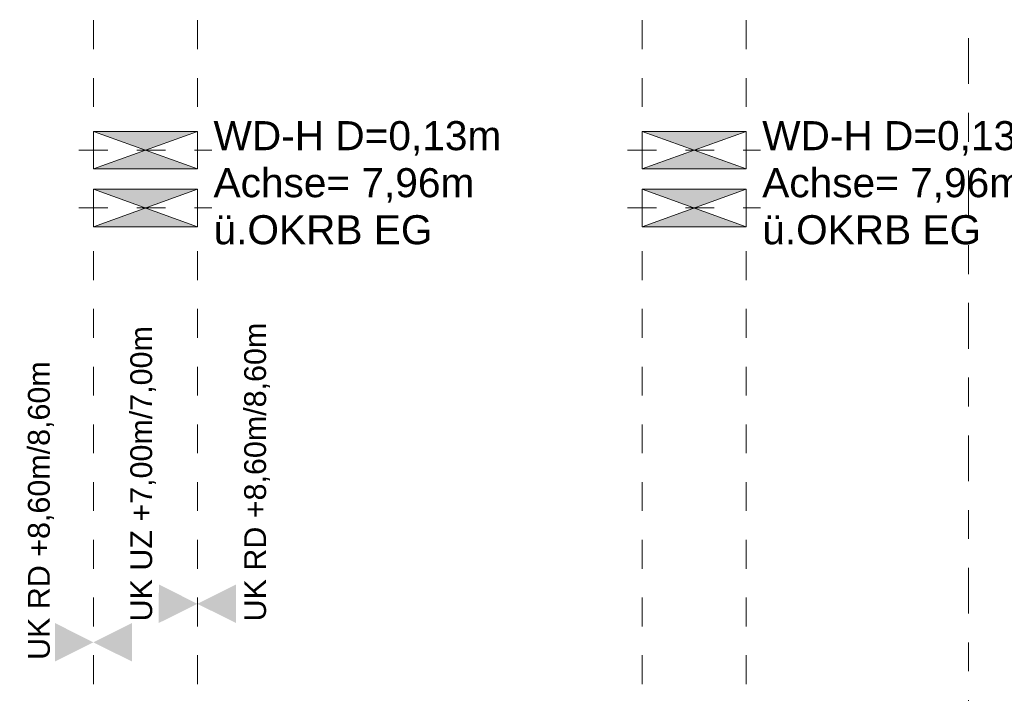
# Model space of a CAD drawing. Header units: metres. Extents: x -180 to 4, y -49 to 6.
# Tile 145 of 256: x -155.91 to -152.5, y -17.28 to -14.94. Entities that reach past the tile are written whole.
import ezdxf

# ---------------------------------------------------------------- set-up
doc = ezdxf.new("R2010")
doc.units = ezdxf.units.M
doc.header["$LTSCALE"] = 0.05
doc.header["$PDMODE"] = 1
doc.header["$PDSIZE"] = -2
for name, pattern in [('Dash Style-1', [1.999894, 0.999947, -0.999947]), ('Linienart-20', [2.116531, 1.058062, -1.058469]), ('Linienart-34', [4.233, 2.116, -2.117]), ('Linienart-53', [5.291531, 3.175, -1.058062, 0.352704, -0.705764])]:
    doc.linetypes.add(name, pattern=pattern)
for name, color, linetype, lineweight, true_color in [('30 -34 Innenwände- 11 Durchbruch', 4, 'Continuous', 9, 0x00ffff), ('30 -35 Decken- 1 Konstruktion-Träger- Stahlbeton', 7, 'Continuous', 13, 0x33aa00), ('70 -73 Bauteildarst.- 3 verdeckt 0.35', 4, 'Linienart-34', 35, 0x00ffff), ('70 -76 Bemaßung- 2 Allgemein', 7, 'Continuous', 5, 0x6666cc), ('CW-Unsichtbar', 7, 'Continuous', 9, 0x599559)]:
    doc.layers.add(name, color=color, linetype=linetype, lineweight=lineweight, true_color=true_color)
doc.layers.add('70 -71 Achsen- 1 Gebäudeachsen', color=7, linetype='Linienart-53', lineweight=18)
doc.layers.add('Keine', color=7, linetype='Continuous', lineweight=9)
doc.styles.add('Arial', font='arial.ttf')

# ---------------------------------------------------------------- blocks, each defined once
blk = doc.blocks.new('Gruppe-12221')
at = {"layer": '30 -35 Decken- 1 Konstruktion-Träger- Stahlbeton', "color": 7, "linetype": 'Linienart-20', "lineweight": 13, "transparency": 33554687}
for p, q in [((-155.651, -39.247), (-155.651, -11.897)), ((-155.291, -39.247), (-155.291, -11.897))]:
    blk.add_line(p, q, dxfattribs=at)
at = {"layer": '30 -35 Decken- 1 Konstruktion-Träger- Stahlbeton', "color": 0, "flags": 1}
for tag in ['IFC_UUID', 'instanceID']:
    blk.add_attdef(tag, (-155.651, -39.247), '', height=0.00018, dxfattribs=at)
blk = doc.blocks.new('Gruppe-12222')
at = {"layer": '30 -35 Decken- 1 Konstruktion-Träger- Stahlbeton', "color": 7, "linetype": 'Linienart-20', "lineweight": 13, "transparency": 33554687}
for p, q in [((-153.751, -39.247), (-153.751, -11.897)), ((-153.391, -39.247), (-153.391, -11.897))]:
    blk.add_line(p, q, dxfattribs=at)
at = {"layer": '30 -35 Decken- 1 Konstruktion-Träger- Stahlbeton', "color": 0, "flags": 1}
for tag in ['IFC_UUID', 'instanceID']:
    blk.add_attdef(tag, (-153.751, -39.247), '', height=0.00018, dxfattribs=at)
blk = doc.blocks.new('_01-OG1_Tragwerk (2D)')
at = {"layer": '30 -35 Decken- 1 Konstruktion-Träger- Stahlbeton'}
for name in ['Gruppe-12221', 'Gruppe-12222']:
    blk.add_blockref(name, (0, 0), dxfattribs=at)
blk = doc.blocks.new('Gruppe-14053')
at = {"layer": '30 -34 Innenwände- 11 Durchbruch', "linetype": 'Continuous', "lineweight": 0}
blk.add_hatch(color=4, dxfattribs=at).paths.add_polyline_path([(-153.751, -15.332), (-153.391, -15.332), (-153.751, -15.462), (-153.391, -15.462)])
at = {"layer": '30 -34 Innenwände- 11 Durchbruch', "flags": 128}
blk.add_lwpolyline([(-153.751, -15.332), (-153.391, -15.332), (-153.751, -15.462), (-153.391, -15.462)], close=True, dxfattribs=at)
blk = doc.blocks.new('Gruppe-14054')
at = {"layer": '30 -34 Innenwände- 11 Durchbruch', "flags": 128}
blk.add_lwpolyline([(-153.751, -15.462), (-153.751, -15.332), (-153.391, -15.462), (-153.391, -15.332)], close=True, dxfattribs=at)
blk = doc.blocks.new('Gruppe-14055')
at = {"layer": '30 -34 Innenwände- 11 Durchbruch', "insert": (-153.335, -15.7243), "char_height": 0.100689, "attachment_point": 7, "line_spacing_factor": 0.970891, "style": 'Arial'}
blk.add_mtext('WD-H D=0,13m\\PAchse= 7,96m \\Pü.OKRB EG', dxfattribs=at)
blk = doc.blocks.new('Gruppe-14056')
at = {"layer": '30 -34 Innenwände- 11 Durchbruch', "color": 7, "transparency": 33554687}
blk.add_blockref('Gruppe-14055', (0, 0), dxfattribs=at)
at = {"layer": '30 -34 Innenwände- 11 Durchbruch'}
for name in ['Gruppe-14053', 'Gruppe-14054']:
    blk.add_blockref(name, (0, 0), dxfattribs=at)
blk = doc.blocks.new('Gruppe-14057')
at = {"layer": 'CW-Unsichtbar', "linetype": 'Continuous', "lineweight": 5, "transparency": 33554687}
for p in [(-153.751, -15.397), (-153.391, -15.397)]:
    blk.add_point(p, dxfattribs=at)
at = {"layer": '30 -34 Innenwände- 11 Durchbruch', "color": 7, "transparency": 33554687}
blk.add_blockref('Gruppe-14056', (0, 0), dxfattribs=at)
at = {"layer": '30 -34 Innenwände- 11 Durchbruch', "color": 0, "flags": 1}
for tag in ['IFC_UUID', 'instanceID', 'prm0_name', 'prm0_type', 'prm0_value', 'prm1_name', 'prm1_type', 'prm1_value', 'prm2_name', 'prm2_type', 'prm2_value', 'prm3_name', 'prm3_type', 'prm3_value', 'prm4_name', 'prm4_type', 'prm4_value', 'prm5_name', 'prm5_type', 'prm5_value', 'prm6_name', 'prm6_type', 'prm6_value', 'prm7_name', 'prm7_type', 'prm7_value']:
    blk.add_attdef(tag, (-153.751, -15.7289), '', height=0.00018, dxfattribs=at)
blk = doc.blocks.new('Gruppe-14058')
at = {"layer": '30 -34 Innenwände- 11 Durchbruch', "linetype": 'Continuous', "lineweight": 0}
blk.add_hatch(color=4, dxfattribs=at).paths.add_polyline_path([(-153.751, -15.532), (-153.391, -15.532), (-153.751, -15.662), (-153.391, -15.662)])
at = {"layer": '30 -34 Innenwände- 11 Durchbruch', "flags": 128}
blk.add_lwpolyline([(-153.751, -15.532), (-153.391, -15.532), (-153.751, -15.662), (-153.391, -15.662)], close=True, dxfattribs=at)
blk = doc.blocks.new('Gruppe-14059')
at = {"layer": '30 -34 Innenwände- 11 Durchbruch', "flags": 128}
blk.add_lwpolyline([(-153.751, -15.662), (-153.751, -15.532), (-153.391, -15.662), (-153.391, -15.532)], close=True, dxfattribs=at)
blk = doc.blocks.new('Gruppe-14060')
at = {"layer": '30 -34 Innenwände- 11 Durchbruch'}
for name in ['Gruppe-14058', 'Gruppe-14059']:
    blk.add_blockref(name, (0, 0), dxfattribs=at)
blk = doc.blocks.new('Gruppe-14061')
at = {"layer": 'CW-Unsichtbar', "linetype": 'Continuous', "lineweight": 5, "transparency": 33554687}
for p in [(-153.751, -15.597), (-153.391, -15.597)]:
    blk.add_point(p, dxfattribs=at)
at = {"layer": '30 -34 Innenwände- 11 Durchbruch', "color": 7, "transparency": 33554687}
blk.add_blockref('Gruppe-14060', (0, 0), dxfattribs=at)
at = {"layer": '30 -34 Innenwände- 11 Durchbruch', "color": 0, "flags": 1}
for tag in ['prm0_value', 'prm1_value', 'prm2_value', 'prm3_value', 'prm4_value', 'prm5_value', 'prm6_value', 'prm7_value', 'IFC_UUID', 'instanceID', 'prm0_name', 'prm0_type', 'prm1_name', 'prm1_type', 'prm2_name', 'prm2_type', 'prm3_name', 'prm3_type', 'prm4_name', 'prm4_type', 'prm5_name', 'prm5_type', 'prm6_name', 'prm6_type', 'prm7_name', 'prm7_type']:
    blk.add_attdef(tag, (-153.751, -15.662), '', height=0.00018, dxfattribs=at)
blk = doc.blocks.new('Gruppe-14062')
at = {"layer": '30 -34 Innenwände- 11 Durchbruch', "linetype": 'Continuous', "lineweight": 0}
blk.add_hatch(color=4, dxfattribs=at).paths.add_polyline_path([(-155.651, -15.332), (-155.291, -15.332), (-155.651, -15.462), (-155.291, -15.462)])
at = {"layer": '30 -34 Innenwände- 11 Durchbruch', "flags": 128}
blk.add_lwpolyline([(-155.651, -15.332), (-155.291, -15.332), (-155.651, -15.462), (-155.291, -15.462)], close=True, dxfattribs=at)
blk = doc.blocks.new('Gruppe-14063')
at = {"layer": '30 -34 Innenwände- 11 Durchbruch', "flags": 128}
blk.add_lwpolyline([(-155.651, -15.462), (-155.651, -15.332), (-155.291, -15.462), (-155.291, -15.332)], close=True, dxfattribs=at)
blk = doc.blocks.new('Gruppe-14064')
at = {"layer": '30 -34 Innenwände- 11 Durchbruch', "insert": (-155.235, -15.7243), "char_height": 0.100689, "attachment_point": 7, "line_spacing_factor": 0.970891, "style": 'Arial'}
blk.add_mtext('WD-H D=0,13m\\PAchse= 7,96m \\Pü.OKRB EG', dxfattribs=at)
blk = doc.blocks.new('Gruppe-14065')
at = {"layer": '30 -34 Innenwände- 11 Durchbruch', "color": 7, "transparency": 33554687}
blk.add_blockref('Gruppe-14064', (0, 0), dxfattribs=at)
at = {"layer": '30 -34 Innenwände- 11 Durchbruch'}
for name in ['Gruppe-14062', 'Gruppe-14063']:
    blk.add_blockref(name, (0, 0), dxfattribs=at)
blk = doc.blocks.new('Gruppe-14066')
at = {"layer": 'CW-Unsichtbar', "linetype": 'Continuous', "lineweight": 5, "transparency": 33554687}
for p in [(-155.651, -15.397), (-155.291, -15.397)]:
    blk.add_point(p, dxfattribs=at)
at = {"layer": '30 -34 Innenwände- 11 Durchbruch', "color": 7, "transparency": 33554687}
blk.add_blockref('Gruppe-14065', (0, 0), dxfattribs=at)
at = {"layer": '30 -34 Innenwände- 11 Durchbruch', "color": 0, "flags": 1}
for tag in ['IFC_UUID', 'instanceID', 'prm0_name', 'prm0_type', 'prm0_value', 'prm1_name', 'prm1_type', 'prm1_value', 'prm2_name', 'prm2_type', 'prm2_value', 'prm3_name', 'prm3_type', 'prm3_value', 'prm4_name', 'prm4_type', 'prm4_value', 'prm5_name', 'prm5_type', 'prm5_value', 'prm6_name', 'prm6_type', 'prm6_value', 'prm7_name', 'prm7_type', 'prm7_value']:
    blk.add_attdef(tag, (-155.651, -15.7289), '', height=0.00018, dxfattribs=at)
blk = doc.blocks.new('Gruppe-14067')
at = {"layer": '30 -34 Innenwände- 11 Durchbruch', "linetype": 'Continuous', "lineweight": 0}
blk.add_hatch(color=4, dxfattribs=at).paths.add_polyline_path([(-155.651, -15.532), (-155.291, -15.532), (-155.651, -15.662), (-155.291, -15.662)])
at = {"layer": '30 -34 Innenwände- 11 Durchbruch', "flags": 128}
blk.add_lwpolyline([(-155.651, -15.532), (-155.291, -15.532), (-155.651, -15.662), (-155.291, -15.662)], close=True, dxfattribs=at)
blk = doc.blocks.new('Gruppe-14068')
at = {"layer": '30 -34 Innenwände- 11 Durchbruch', "flags": 128}
blk.add_lwpolyline([(-155.651, -15.662), (-155.651, -15.532), (-155.291, -15.662), (-155.291, -15.532)], close=True, dxfattribs=at)
blk = doc.blocks.new('Gruppe-14069')
at = {"layer": '30 -34 Innenwände- 11 Durchbruch'}
for name in ['Gruppe-14067', 'Gruppe-14068']:
    blk.add_blockref(name, (0, 0), dxfattribs=at)
blk = doc.blocks.new('Gruppe-14070')
at = {"layer": 'CW-Unsichtbar', "linetype": 'Continuous', "lineweight": 5, "transparency": 33554687}
for p in [(-155.651, -15.597), (-155.291, -15.597)]:
    blk.add_point(p, dxfattribs=at)
at = {"layer": '30 -34 Innenwände- 11 Durchbruch', "color": 7, "transparency": 33554687}
blk.add_blockref('Gruppe-14069', (0, 0), dxfattribs=at)
at = {"layer": '30 -34 Innenwände- 11 Durchbruch', "color": 0, "flags": 1}
for tag in ['prm0_value', 'prm1_value', 'prm2_value', 'prm3_value', 'prm4_value', 'prm5_value', 'prm6_value', 'prm7_value', 'IFC_UUID', 'instanceID', 'prm0_name', 'prm0_type', 'prm1_name', 'prm1_type', 'prm2_name', 'prm2_type', 'prm3_name', 'prm3_type', 'prm4_name', 'prm4_type', 'prm5_name', 'prm5_type', 'prm6_name', 'prm6_type', 'prm7_name', 'prm7_type']:
    blk.add_attdef(tag, (-155.651, -15.662), '', height=0.00018, dxfattribs=at)
blk = doc.blocks.new('_OG1_2D (2D)')
at = {"layer": '30 -34 Innenwände- 11 Durchbruch', "linetype": 'Dash Style-1'}
for p, q in [((-155.70099996, -15.39704198), (-155.24099996, -15.39704198)), ((-153.80099996, -15.39704198), (-153.34099996, -15.39704198)), ((-155.70099996, -15.59704198), (-155.24099996, -15.59704198)), ((-153.80099996, -15.59704198), (-153.34099996, -15.59704198))]:
    blk.add_line(p, q, dxfattribs=at)
at = {"layer": '30 -34 Innenwände- 11 Durchbruch'}
for name in ['Gruppe-14066', 'Gruppe-14057', 'Gruppe-14070', 'Gruppe-14061']:
    blk.add_blockref(name, (0, 0), dxfattribs=at)
blk = doc.blocks.new('Gruppe-16260')
at = {"layer": '70 -76 Bemaßung- 2 Allgemein', "color": 7, "linetype": 'Continuous'}
blk.add_solid([(-155.1575, -17.0351), (-155.291, -16.9685), (-155.1576, -16.9016)], dxfattribs=at)
at = {"color": 255}
blk.add_wipeout([(-155.0358, -17.0351), (-155.0358, -15.9948), (-155.1575, -15.9948), (-155.1575, -17.0351)], dxfattribs=at).dxf.layer = '70 -76 Bemaßung- 2 Allgemein'
at = {"layer": '70 -76 Bemaßung- 2 Allgemein', "insert": (-155.0393, -15.9948), "char_height": 0.075516, "attachment_point": 9, "rotation": 90, "line_spacing_factor": 0.973705, "style": 'Arial'}
blk.add_mtext('UK RD +8,60m/8,60m', dxfattribs=at)
blk = doc.blocks.new('Gruppe-16261')
at = {"color": 255}
blk.add_wipeout([(-155.4301, -17.0351), (-155.4301, -16.0066), (-155.5519, -16.0066), (-155.5519, -17.0351)], dxfattribs=at).dxf.layer = '70 -76 Bemaßung- 2 Allgemein'
at = {"layer": '70 -76 Bemaßung- 2 Allgemein', "color": 7, "linetype": 'Continuous'}
for points in [[(-155.4245, -17.0351), (-155.291, -16.9685), (-155.4244, -16.9016)], [(-155.5175, -17.1686), (-155.651, -17.102), (-155.5176, -17.0351)]]:
    blk.add_solid(points, dxfattribs=at)
at = {"layer": '70 -76 Bemaßung- 2 Allgemein', "insert": (-155.4337, -16.0066), "char_height": 0.075516, "attachment_point": 9, "rotation": 90, "line_spacing_factor": 0.973705, "style": 'Arial'}
blk.add_mtext('UK UZ +7,00m/7,00m', dxfattribs=at)
blk = doc.blocks.new('Gruppe-16262')
at = {"layer": '70 -76 Bemaßung- 2 Allgemein', "color": 7, "linetype": 'Continuous'}
blk.add_solid([(-155.7845, -17.1686), (-155.651, -17.102), (-155.7844, -17.0351)], dxfattribs=at)
at = {"color": 255}
blk.add_wipeout([(-155.7845, -17.1686), (-155.7845, -16.1283), (-155.9062, -16.1283), (-155.9062, -17.1686)], dxfattribs=at).dxf.layer = '70 -76 Bemaßung- 2 Allgemein'
at = {"layer": '70 -76 Bemaßung- 2 Allgemein', "insert": (-155.788, -16.1283), "char_height": 0.075516, "attachment_point": 9, "rotation": 90, "line_spacing_factor": 0.973705, "style": 'Arial'}
blk.add_mtext('UK RD +8,60m/8,60m', dxfattribs=at)
blk = doc.blocks.new('Gruppe-16320')
at = {"layer": '70 -73 Bauteildarst.- 3 verdeckt 0.35'}
blk.add_blockref('Gruppe-16260', (0, 0), dxfattribs=at)
at = {"layer": '70 -76 Bemaßung- 2 Allgemein'}
blk.add_blockref('Gruppe-16261', (0, 0), dxfattribs=at)
at = {"layer": '70 -73 Bauteildarst.- 3 verdeckt 0.35'}
blk.add_blockref('Gruppe-16262', (0, 0), dxfattribs=at)
blk = doc.blocks.new('_OG1_2D Bemaßung_ Beschriftung (2D)')
at = {"layer": '30 -35 Decken- 1 Konstruktion-Träger- Stahlbeton', "color": 7}
blk.add_blockref('Gruppe-16320', (0, 0), dxfattribs=at)
blk = doc.blocks.new('_Achsen (3D)')
at = {"layer": '70 -71 Achsen- 1 Gebäudeachsen', "transparency": 33554687}
blk.add_line((-152.621, 3.8), (-152.621, -46.172), dxfattribs=at)

msp = doc.modelspace()

# ---------------------------------------------------------------- block references
at = {"layer": 'Keine', "color": 1}
msp.add_blockref('_01-OG1_Tragwerk (2D)', (0, 0), dxfattribs=at)

# ---------------------------------------------------------------- next in the draw order: block references
msp.add_blockref('_OG1_2D (2D)', (0, 0), dxfattribs=at)

# ---------------------------------------------------------------- next in the draw order: block references
msp.add_blockref('_OG1_2D Bemaßung_ Beschriftung (2D)', (0, 0), dxfattribs=at)

# ---------------------------------------------------------------- next in the draw order: block references
msp.add_blockref('_Achsen (3D)', (0, 0), dxfattribs=at)

doc.saveas('drawing.dxf')
